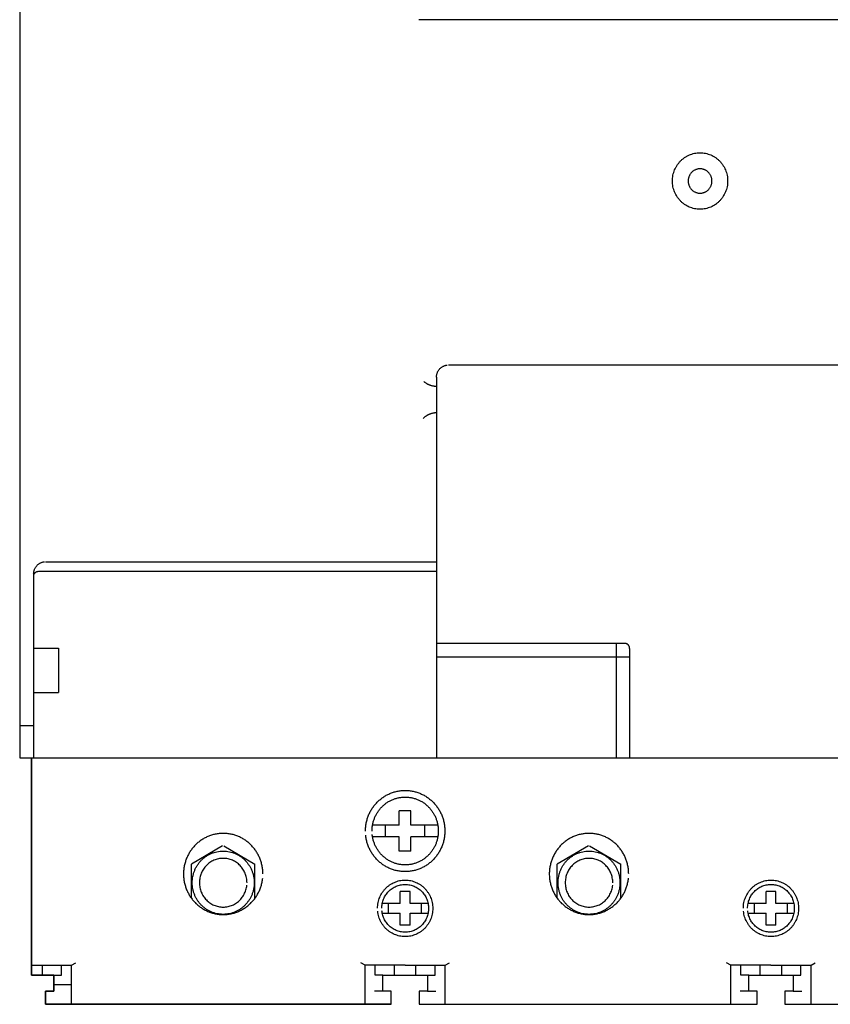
# Model space of a CAD drawing. Header units: centimetres. Extents: x -4250 to -484, y 169 to 6592.
# Tile 121 of 178: x -1181 to -1171, y 4544 to 4556. Entities that reach past the tile are written whole.
import ezdxf

# ---------------------------------------------------------------- set-up
doc = ezdxf.new("R2010")
doc.units = ezdxf.units.CM
doc.layers.add('1', color=7, linetype='Continuous')

# ---------------------------------------------------------------- blocks, each defined once
blk = doc.blocks.new('265957_199770274')
at = {"color": 254}
for p, q in [((0, 21.288), (0, 0)), ((0, 0), (0.147, 0)), ((0.146, -2.674), (0.146, 0)), ((0.147, 0), (0.147, -2.674)), ((0.421, -2.674), (0.146, -2.674)), ((0.147, -2.674), (0.421, -2.674)), ((0.421, -2.674), (0.421, -2.868)), ((0.421, -2.868), (0.421, -2.674)), ((4.472, -2.674), (5.02, -2.674)), ((4.472, -2.868), (4.472, -2.674)), ((5.02, -2.674), (5.02, -2.868)), ((8.976, -2.674), (9.524, -2.674)), ((8.976, -2.868), (8.976, -2.674)), ((9.524, -2.674), (9.524, -2.868)), ((0.317, -2.868), (0.317, -3.031)), ((0.421, -2.868), (0.317, -2.868)), ((0.317, -3.031), (0.317, -2.868)), ((0.317, -2.868), (0.421, -2.868)), ((4.575, -2.868), (4.472, -2.868)), ((4.575, -3.031), (4.575, -2.868)), ((4.917, -2.868), (4.917, -3.031)), ((5.02, -2.868), (4.917, -2.868)), ((9.079, -2.868), (8.976, -2.868)), ((9.079, -3.031), (9.079, -2.868)), ((9.421, -2.868), (9.421, -3.031)), ((9.524, -2.868), (9.421, -2.868)), ((0.317, -3.031), (4.575, -3.031)), ((4.575, -3.031), (0.317, -3.031)), ((4.917, -3.031), (9.079, -3.031)), ((9.421, -3.031), (13.583, -3.031))]:
    blk.add_line(p, q, dxfattribs=at)
at = {"color": 0}
for p, q in [((11.545, 9.084), (4.916, 9.084)), ((11.502, 4.835), (5.278, 4.835)), ((5.132, 4.685), (5.132, 0)), ((0.319, 2.415), (5.132, 2.415)), ((0.172, 2.265), (0.172, 2.235)), ((0.172, 2.235), (0.172, 0)), ((0.233, 2.297), (5.132, 2.297)), ((0.172, 1.351), (0.477, 1.351)), ((0.477, 1.351), (0.477, 0.805)), ((7.449, 1.41), (5.132, 1.41)), ((7.346, 1.41), (7.346, 0)), ((7.51, 1.348), (7.51, 0)), ((7.51, 1.242), (5.132, 1.242)), ((0.172, 0.805), (0.477, 0.805)), ((0, 0.399), (0.172, 0.399)), ((0.147, 0), (18.329, 0)), ((4.674, -0.828), (4.674, -0.65)), ((4.818, -0.65), (4.674, -0.65)), ((4.818, -0.828), (4.818, -0.65)), ((4.674, -0.825), (4.345, -0.825)), ((4.503, -0.972), (4.503, -0.825)), ((5.148, -0.825), (4.818, -0.825)), ((4.99, -0.972), (4.99, -0.825)), ((2.499, -1.081), (2.115, -1.308)), ((2.513, -1.081), (2.897, -1.308)), ((4.674, -0.972), (4.345, -0.972)), ((4.674, -1.148), (4.674, -0.969)), ((4.818, -1.148), (4.818, -0.969)), ((5.148, -0.972), (4.818, -0.972)), ((7.003, -1.081), (6.619, -1.308)), ((7.017, -1.081), (7.401, -1.308)), ((4.818, -1.148), (4.674, -1.148)), ((2.115, -1.727), (2.115, -1.308)), ((2.897, -1.727), (2.897, -1.308)), ((6.619, -1.727), (6.619, -1.308)), ((7.401, -1.727), (7.401, -1.308)), ((4.686, -1.791), (4.686, -1.643)), ((4.806, -1.643), (4.686, -1.643)), ((4.806, -1.791), (4.806, -1.643)), ((9.19, -1.791), (9.19, -1.643)), ((9.31, -1.643), (9.19, -1.643)), ((9.31, -1.791), (9.31, -1.643)), ((4.686, -1.789), (4.465, -1.789)), ((4.543, -1.912), (4.543, -1.789)), ((5.022, -1.789), (4.806, -1.789)), ((4.949, -1.912), (4.949, -1.789)), ((9.19, -1.789), (8.969, -1.789)), ((9.047, -1.912), (9.047, -1.789)), ((9.526, -1.789), (9.31, -1.789)), ((9.453, -1.912), (9.453, -1.789)), ((4.686, -1.912), (4.465, -1.912)), ((4.686, -2.058), (4.686, -1.909)), ((4.806, -2.058), (4.806, -1.909)), ((5.027, -1.912), (4.806, -1.912)), ((9.19, -1.912), (8.969, -1.912)), ((9.19, -2.058), (9.19, -1.909)), ((9.31, -2.058), (9.31, -1.909)), ((9.531, -1.912), (9.31, -1.912)), ((4.806, -2.058), (4.686, -2.058)), ((9.31, -2.058), (9.19, -2.058)), ((0.64, -2.551), (0.692, -2.52)), ((4.252, -2.551), (4.201, -2.52)), ((5.24, -2.551), (5.292, -2.52)), ((8.756, -2.551), (8.704, -2.52)), ((9.744, -2.551), (9.796, -2.52)), ((0.146, -2.551), (0.64, -2.551)), ((0.279, -2.674), (0.279, -2.551)), ((0.516, -2.674), (0.516, -2.551)), ((0.64, -3.031), (0.64, -2.551)), ((4.252, -3.031), (4.252, -2.551)), ((4.746, -2.551), (4.252, -2.551)), ((4.377, -2.674), (4.377, -2.551)), ((4.614, -2.674), (4.614, -2.551)), ((4.746, -2.551), (5.24, -2.551)), ((4.878, -2.674), (4.878, -2.551)), ((5.115, -2.674), (5.115, -2.551)), ((5.24, -3.031), (5.24, -2.551)), ((8.756, -3.031), (8.756, -2.551)), ((9.25, -2.551), (8.756, -2.551)), ((8.881, -2.674), (8.881, -2.551)), ((9.118, -2.674), (9.118, -2.551)), ((9.25, -2.551), (9.744, -2.551)), ((9.382, -2.674), (9.382, -2.551)), ((9.619, -2.674), (9.619, -2.551)), ((9.744, -3.031), (9.744, -2.551)), ((0.421, -2.674), (0.516, -2.674)), ((4.472, -2.674), (4.377, -2.674)), ((4.925, -2.674), (5.019, -2.674)), ((5.02, -2.674), (5.115, -2.674)), ((8.976, -2.674), (8.881, -2.674)), ((9.524, -2.674), (9.619, -2.674)), ((0.421, -2.787), (0.64, -2.787)), ((4.472, -2.868), (4.368, -2.868)), ((5.02, -2.868), (5.124, -2.868)), ((8.976, -2.868), (8.872, -2.868)), ((9.524, -2.868), (9.628, -2.868))]:
    blk.add_line(p, q, dxfattribs=at)
for points, knots in [([(8.037, 7.099), (8.037, 7.087), (8.038, 7.064), (8.043, 7.029), (8.052, 6.996), (8.063, 6.964), (8.078, 6.933), (8.095, 6.905), (8.114, 6.878), (8.136, 6.853), (8.16, 6.831), (8.187, 6.81), (8.215, 6.793), (8.244, 6.778), (8.276, 6.767), (8.309, 6.758), (8.342, 6.753), (8.377, 6.751), (8.412, 6.753), (8.445, 6.758), (8.478, 6.767), (8.509, 6.778), (8.539, 6.793), (8.567, 6.81), (8.594, 6.831), (8.618, 6.853), (8.64, 6.878), (8.659, 6.905), (8.676, 6.933), (8.691, 6.964), (8.702, 6.996), (8.711, 7.029), (8.716, 7.064), (8.717, 7.099), (8.716, 7.135), (8.711, 7.169), (8.702, 7.203), (8.691, 7.235), (8.677, 7.265), (8.659, 7.294), (8.64, 7.321), (8.618, 7.346), (8.594, 7.368), (8.567, 7.388), (8.539, 7.406), (8.509, 7.42), (8.478, 7.432), (8.445, 7.441), (8.412, 7.446), (8.377, 7.448), (8.342, 7.446), (8.309, 7.441), (8.276, 7.432), (8.245, 7.42), (8.215, 7.406), (8.187, 7.388), (8.16, 7.368), (8.136, 7.346), (8.114, 7.321), (8.095, 7.294), (8.078, 7.265), (8.063, 7.235), (8.052, 7.203), (8.043, 7.169), (8.038, 7.135), (8.037, 7.111), (8.037, 7.099)], [0, 0, 0, 0, 0.0031301, 0.0062048, 0.0092299, 0.0122266, 0.0151971, 0.018149, 0.0210908, 0.0240259, 0.0269611, 0.0299059, 0.0328559, 0.0358264, 0.0388254, 0.0418505, 0.0449251, 0.0480553, 0.0511933, 0.0542641, 0.057293, 0.0602809, 0.0632549, 0.0662049, 0.0691498, 0.0720761, 0.0750192, 0.0779586, 0.0809126, 0.083878, 0.0868773, 0.0899005, 0.0929751, 0.0961049, 0.0992465, 0.1023172, 0.105348, 0.10834, 0.1113089, 0.1142629, 0.1172054, 0.1201427, 0.123077, 0.1260219, 0.1289759, 0.1319449, 0.1349368, 0.1379638, 0.1410346, 0.1441722, 0.1473019, 0.1503766, 0.1533997, 0.1564028, 0.1593682, 0.1623222, 0.1652671, 0.1682101, 0.1711394, 0.1740843, 0.1770363, 0.1800103, 0.1829996, 0.1860323, 0.1891031, 0.192245, 0.192245, 0.192245, 0.192245]), ([(8.523, 7.099), (8.523, 7.094), (8.523, 7.084), (8.521, 7.069), (8.517, 7.055), (8.512, 7.041), (8.506, 7.028), (8.499, 7.015), (8.49, 7.004), (8.481, 6.993), (8.47, 6.984), (8.459, 6.975), (8.447, 6.967), (8.434, 6.961), (8.421, 6.956), (8.407, 6.952), (8.392, 6.95), (8.377, 6.949), (8.362, 6.95), (8.347, 6.952), (8.333, 6.956), (8.32, 6.961), (8.307, 6.967), (8.295, 6.975), (8.284, 6.984), (8.273, 6.993), (8.264, 7.004), (8.255, 7.015), (8.248, 7.028), (8.242, 7.041), (8.237, 7.055), (8.233, 7.069), (8.231, 7.084), (8.23, 7.099), (8.231, 7.115), (8.233, 7.13), (8.237, 7.144), (8.242, 7.158), (8.248, 7.171), (8.255, 7.183), (8.264, 7.195), (8.273, 7.206), (8.284, 7.215), (8.295, 7.224), (8.307, 7.231), (8.32, 7.238), (8.333, 7.243), (8.347, 7.246), (8.362, 7.249), (8.377, 7.249), (8.392, 7.249), (8.407, 7.246), (8.421, 7.243), (8.434, 7.238), (8.447, 7.231), (8.459, 7.224), (8.47, 7.215), (8.481, 7.205), (8.49, 7.195), (8.499, 7.183), (8.506, 7.171), (8.512, 7.158), (8.517, 7.144), (8.521, 7.129), (8.523, 7.115), (8.523, 7.104), (8.523, 7.099)], [0, 0, 0, 0, 0.001344, 0.00267031, 0.00396988, 0.00526288, 0.00653779, 0.00780987, 0.00907602, 0.0103496, 0.01160941, 0.01287791, 0.01414459, 0.01542646, 0.01671305, 0.01801839, 0.0193447, 0.02069695, 0.02204527, 0.02337158, 0.02467692, 0.02597091, 0.02724924, 0.02851928, 0.02978779, 0.03105344, 0.03231909, 0.03358759, 0.03485968, 0.03613801, 0.03742829, 0.03872982, 0.04005613, 0.04140052, 0.04275671, 0.04408302, 0.04538836, 0.04667864, 0.04796406, 0.04923615, 0.05050465, 0.05176446, 0.05303803, 0.05430419, 0.05557627, 0.05685118, 0.05814787, 0.05945126, 0.06077757, 0.0621255, 0.06347736, 0.06480367, 0.06610707, 0.06739637, 0.06867483, 0.06994355, 0.07120971, 0.07247748, 0.07374525, 0.0750114, 0.07628349, 0.0775655, 0.07885849, 0.08016189, 0.0814882, 0.08284399, 0.08284399, 0.08284399, 0.08284399]), ([(5.132, 4.685), (5.132, 4.69), (5.132, 4.7), (5.134, 4.715), (5.138, 4.729), (5.143, 4.743), (5.149, 4.756), (5.156, 4.769), (5.165, 4.78), (5.174, 4.791), (5.185, 4.801), (5.196, 4.809), (5.208, 4.817), (5.221, 4.823), (5.234, 4.828), (5.249, 4.832), (5.258, 4.833), (5.263, 4.834)], [0, 0, 0, 0, 0.00135618, 0.00268249, 0.00398784, 0.00527812, 0.00656354, 0.00783358, 0.00910209, 0.01036189, 0.01163547, 0.01290162, 0.01417371, 0.01544862, 0.01674161, 0.01804119, 0.0193675, 0.0193675, 0.0193675, 0.0193675]), ([(5.132, 4.571), (5.128, 4.571), (5.12, 4.571), (5.108, 4.572), (5.097, 4.574), (5.085, 4.576), (5.074, 4.579), (5.063, 4.582), (5.052, 4.585), (5.042, 4.59), (5.032, 4.594), (5.022, 4.599), (5.012, 4.605), (5.003, 4.611), (4.994, 4.618), (4.985, 4.625), (4.98, 4.63), (4.977, 4.632)], [0, 0, 0, 0, 0.00105952, 0.00211758, 0.00316214, 0.0041971, 0.00522462, 0.00624673, 0.00725769, 0.00827103, 0.00927166, 0.01027528, 0.01127198, 0.01227024, 0.01326338, 0.01425646, 0.01524719, 0.01524719, 0.01524719, 0.01524719]), ([(5.132, 4.246), (5.128, 4.246), (5.12, 4.246), (5.108, 4.245), (5.097, 4.244), (5.085, 4.242), (5.074, 4.239), (5.063, 4.236), (5.052, 4.232), (5.042, 4.228), (5.032, 4.223), (5.022, 4.218), (5.012, 4.213), (5.003, 4.206), (4.994, 4.2), (4.985, 4.193), (4.977, 4.185), (4.972, 4.18), (4.969, 4.178)], [0, 0, 0, 0, 0.00105932, 0.00211737, 0.00316092, 0.00419726, 0.00522213, 0.00624639, 0.00725483, 0.0082725, 0.00926987, 0.0102735, 0.01126822, 0.01227073, 0.0132593, 0.01425724, 0.01524797, 0.0162477, 0.0162477, 0.0162477, 0.0162477]), ([(0.172, 2.265), (0.173, 2.27), (0.173, 2.28), (0.175, 2.295), (0.179, 2.309), (0.184, 2.323), (0.19, 2.336), (0.197, 2.349), (0.206, 2.36), (0.215, 2.371), (0.225, 2.381), (0.237, 2.389), (0.249, 2.397), (0.262, 2.403), (0.275, 2.408), (0.289, 2.412), (0.299, 2.413), (0.304, 2.414)], [0, 0, 0, 0, 0.00135618, 0.00268249, 0.00398784, 0.00527307, 0.00655495, 0.00782163, 0.00909013, 0.01034994, 0.01162352, 0.01288967, 0.01416175, 0.01543666, 0.01672966, 0.01802923, 0.01935554, 0.01935554, 0.01935554, 0.01935554]), ([(0.172, 2.235), (0.172, 2.237), (0.173, 2.241), (0.174, 2.248), (0.175, 2.254), (0.177, 2.259), (0.18, 2.265), (0.183, 2.27), (0.186, 2.275), (0.19, 2.279), (0.194, 2.283), (0.199, 2.287), (0.204, 2.29), (0.209, 2.292), (0.215, 2.294), (0.22, 2.296), (0.224, 2.296), (0.226, 2.297)], [0, 0, 0, 0, 0.000563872, 0.001109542, 0.0016548, 0.002181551, 0.002711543, 0.003230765, 0.00375124, 0.004266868, 0.004793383, 0.005313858, 0.005838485, 0.006356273, 0.006893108, 0.007428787, 0.007970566, 0.007970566, 0.007970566, 0.007970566]), ([(7.51, 1.348), (7.51, 1.35), (7.509, 1.355), (7.508, 1.361), (7.507, 1.367), (7.505, 1.372), (7.502, 1.378), (7.499, 1.383), (7.496, 1.388), (7.492, 1.392), (7.488, 1.396), (7.483, 1.4), (7.478, 1.403), (7.473, 1.405), (7.467, 1.407), (7.461, 1.409), (7.457, 1.409), (7.455, 1.41)], [0, 0, 0, 0, 0.000563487, 0.001105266, 0.001644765, 0.002174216, 0.002700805, 0.003225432, 0.003745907, 0.004269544, 0.004793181, 0.005313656, 0.005838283, 0.006364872, 0.006894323, 0.007433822, 0.007975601, 0.007975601, 0.007975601, 0.007975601]), ([(4.258, -0.899), (4.258, -0.882), (4.259, -0.848), (4.267, -0.798), (4.279, -0.75), (4.295, -0.704), (4.316, -0.66), (4.34, -0.619), (4.369, -0.581), (4.4, -0.545), (4.435, -0.513), (4.473, -0.484), (4.513, -0.459), (4.556, -0.438), (4.601, -0.421), (4.648, -0.409), (4.696, -0.401), (4.746, -0.398), (4.796, -0.401), (4.844, -0.409), (4.891, -0.421), (4.936, -0.438), (4.979, -0.459), (5.02, -0.484), (5.057, -0.513), (5.092, -0.545), (5.124, -0.58), (5.152, -0.619), (5.177, -0.66), (5.197, -0.704), (5.214, -0.75), (5.226, -0.798), (5.233, -0.848), (5.235, -0.899), (5.233, -0.95), (5.226, -0.999), (5.214, -1.047), (5.197, -1.093), (5.176, -1.137), (5.152, -1.178), (5.124, -1.217), (5.092, -1.253), (5.057, -1.285), (5.02, -1.314), (4.979, -1.339), (4.936, -1.36), (4.891, -1.377), (4.844, -1.389), (4.796, -1.397), (4.746, -1.399), (4.696, -1.397), (4.648, -1.389), (4.601, -1.377), (4.556, -1.36), (4.513, -1.339), (4.473, -1.314), (4.435, -1.285), (4.4, -1.253), (4.369, -1.217), (4.34, -1.178), (4.316, -1.137), (4.295, -1.093), (4.279, -1.047), (4.266, -0.999), (4.262, -0.966), (4.26, -0.95)], [0, 0, 0, 0, 0.004506, 0.0089225, 0.0132768, 0.0175725, 0.0218426, 0.0260809, 0.0303108, 0.0345221, 0.0387473, 0.0429693, 0.047213, 0.0514726, 0.0557783, 0.060123, 0.0645396, 0.0690334, 0.0735429, 0.0779594, 0.0823118, 0.0866139, 0.0908806, 0.0951208, 0.099346, 0.1035653, 0.1077847, 0.1120122, 0.1162525, 0.1205192, 0.1248176, 0.1291699, 0.1335865, 0.138092, 0.1425858, 0.1470024, 0.1513509, 0.1556567, 0.1599163, 0.1641599, 0.1683875, 0.1726126, 0.176824, 0.1810539, 0.1852942, 0.1895643, 0.193865, 0.1982193, 0.2026359, 0.2071458, 0.21164, 0.2160565, 0.2204032, 0.2247076, 0.2289706, 0.2332143, 0.237441, 0.2416582, 0.2458754, 0.2501053, 0.254347, 0.25861, 0.262913, 0.2672635, 0.2716801, 0.2716801, 0.2716801, 0.2716801]), ([(4.338, -0.899), (4.339, -0.885), (4.339, -0.856), (4.346, -0.815), (4.356, -0.775), (4.37, -0.736), (4.387, -0.7), (4.407, -0.665), (4.431, -0.633), (4.457, -0.603), (4.486, -0.576), (4.518, -0.552), (4.551, -0.531), (4.587, -0.514), (4.625, -0.5), (4.664, -0.489), (4.705, -0.483), (4.746, -0.481), (4.788, -0.483), (4.828, -0.489), (4.868, -0.5), (4.905, -0.514), (4.941, -0.531), (4.975, -0.552), (5.006, -0.576), (5.035, -0.603), (5.062, -0.633), (5.085, -0.665), (5.106, -0.7), (5.123, -0.736), (5.137, -0.775), (5.147, -0.815), (5.153, -0.856), (5.155, -0.899), (5.153, -0.941), (5.147, -0.983), (5.136, -1.023), (5.123, -1.061), (5.106, -1.098), (5.085, -1.132), (5.061, -1.164), (5.035, -1.194), (5.006, -1.221), (4.975, -1.245), (4.941, -1.266), (4.905, -1.284), (4.867, -1.298), (4.828, -1.308), (4.788, -1.315), (4.746, -1.317), (4.705, -1.315), (4.664, -1.308), (4.625, -1.298), (4.587, -1.284), (4.551, -1.266), (4.518, -1.245), (4.486, -1.221), (4.457, -1.194), (4.431, -1.164), (4.407, -1.132), (4.387, -1.098), (4.37, -1.061), (4.356, -1.023), (4.346, -0.983), (4.342, -0.955), (4.34, -0.941)], [0, 0, 0, 0, 0.0037648, 0.0074525, 0.0110868, 0.0146751, 0.0182426, 0.0217813, 0.0253112, 0.0288258, 0.0323542, 0.0358809, 0.0394231, 0.0429836, 0.0465769, 0.0502064, 0.0538941, 0.0576467, 0.061415, 0.0651027, 0.0687361, 0.0723294, 0.075897, 0.0794358, 0.0829657, 0.0864911, 0.0900137, 0.0935436, 0.0970823, 0.1006464, 0.1042361, 0.1078694, 0.1115571, 0.1153215, 0.1190741, 0.1227618, 0.1263913, 0.1299883, 0.1335488, 0.1370909, 0.1406177, 0.144149, 0.1476691, 0.1511991, 0.1547378, 0.1583088, 0.1619008, 0.1655351, 0.1692234, 0.1729921, 0.1767451, 0.1804334, 0.1840639, 0.1876559, 0.1912198, 0.194762, 0.1982887, 0.2018118, 0.2053351, 0.2088619, 0.212404, 0.2159679, 0.2195636, 0.2231941, 0.2268818, 0.2268818, 0.2268818, 0.2268818]), ([(2.994, -1.427), (2.994, -1.41), (2.993, -1.377), (2.985, -1.327), (2.973, -1.279), (2.957, -1.233), (2.936, -1.189), (2.912, -1.148), (2.884, -1.109), (2.852, -1.074), (2.817, -1.041), (2.779, -1.013), (2.739, -0.987), (2.696, -0.966), (2.651, -0.949), (2.604, -0.937), (2.556, -0.93), (2.506, -0.927), (2.456, -0.93), (2.408, -0.937), (2.361, -0.949), (2.316, -0.966), (2.273, -0.987), (2.233, -1.013), (2.195, -1.041), (2.16, -1.074), (2.128, -1.109), (2.1, -1.148), (2.076, -1.189), (2.055, -1.233), (2.039, -1.279), (2.026, -1.327), (2.019, -1.377), (2.016, -1.427), (2.019, -1.478), (2.026, -1.528), (2.039, -1.576), (2.055, -1.622), (2.076, -1.666), (2.1, -1.707), (2.129, -1.746), (2.16, -1.781), (2.195, -1.813), (2.232, -1.842), (2.273, -1.867), (2.316, -1.889), (2.361, -1.905), (2.408, -1.918), (2.456, -1.925), (2.506, -1.928), (2.556, -1.925), (2.604, -1.918), (2.651, -1.905), (2.696, -1.889), (2.739, -1.867), (2.78, -1.842), (2.817, -1.813), (2.852, -1.781), (2.884, -1.746), (2.912, -1.707), (2.936, -1.666), (2.957, -1.622), (2.973, -1.576), (2.986, -1.528), (2.99, -1.495), (2.992, -1.478)], [0, 0, 0, 0, 0.0045056, 0.0089221, 0.0132745, 0.0175729, 0.0218395, 0.0260798, 0.030305, 0.0345243, 0.0387436, 0.0429689, 0.0472091, 0.0514758, 0.0557742, 0.0601265, 0.0645431, 0.0690487, 0.0735425, 0.077959, 0.0823076, 0.0866133, 0.0908729, 0.0951166, 0.0993418, 0.1035669, 0.1077783, 0.1120082, 0.1162485, 0.1205186, 0.1248156, 0.1291699, 0.1335864, 0.1380924, 0.1425866, 0.1470032, 0.1513537, 0.1556581, 0.1599211, 0.1641647, 0.1683947, 0.1726118, 0.176829, 0.181059, 0.1853026, 0.1895656, 0.19387, 0.1982205, 0.2026371, 0.2071313, 0.2116373, 0.2160538, 0.2204081, 0.2247051, 0.2289752, 0.2332155, 0.2374454, 0.2416568, 0.2458819, 0.2501071, 0.2543508, 0.2586104, 0.2629161, 0.2672647, 0.2716812, 0.2716812, 0.2716812, 0.2716812]), ([(7.498, -1.427), (7.498, -1.41), (7.497, -1.377), (7.489, -1.327), (7.477, -1.279), (7.461, -1.233), (7.44, -1.189), (7.416, -1.148), (7.387, -1.109), (7.356, -1.074), (7.321, -1.041), (7.283, -1.013), (7.243, -0.987), (7.2, -0.966), (7.155, -0.949), (7.108, -0.937), (7.06, -0.93), (7.01, -0.927), (6.96, -0.93), (6.912, -0.937), (6.865, -0.949), (6.82, -0.966), (6.777, -0.987), (6.736, -1.013), (6.699, -1.041), (6.664, -1.074), (6.632, -1.109), (6.604, -1.148), (6.58, -1.189), (6.559, -1.233), (6.543, -1.279), (6.53, -1.327), (6.523, -1.377), (6.52, -1.427), (6.523, -1.478), (6.53, -1.528), (6.543, -1.576), (6.559, -1.622), (6.58, -1.666), (6.604, -1.707), (6.632, -1.746), (6.664, -1.781), (6.699, -1.813), (6.736, -1.842), (6.777, -1.867), (6.82, -1.889), (6.865, -1.905), (6.912, -1.918), (6.96, -1.925), (7.01, -1.928), (7.06, -1.925), (7.108, -1.918), (7.155, -1.905), (7.2, -1.889), (7.243, -1.867), (7.283, -1.842), (7.321, -1.813), (7.356, -1.781), (7.387, -1.746), (7.416, -1.707), (7.44, -1.666), (7.461, -1.622), (7.477, -1.576), (7.489, -1.528), (7.494, -1.495), (7.496, -1.478)], [0, 0, 0, 0, 0.0045056, 0.0089221, 0.0132745, 0.0175742, 0.0218409, 0.0260812, 0.0303088, 0.0345281, 0.0387445, 0.0429697, 0.0472099, 0.0514766, 0.055775, 0.0601235, 0.0645362, 0.0690418, 0.0735356, 0.0779521, 0.0823007, 0.0866064, 0.090866, 0.0951097, 0.0993349, 0.10356, 0.1077714, 0.1120013, 0.1162416, 0.1205117, 0.1248087, 0.129163, 0.1335795, 0.1380855, 0.1425797, 0.1469963, 0.1513468, 0.1556512, 0.1599142, 0.1641578, 0.1683878, 0.1726049, 0.1768221, 0.1810521, 0.1852957, 0.1895587, 0.1938631, 0.1982136, 0.2026302, 0.2071244, 0.2116304, 0.216043, 0.2203935, 0.2246905, 0.2289606, 0.2332009, 0.2374308, 0.2416393, 0.2458644, 0.250092, 0.2543356, 0.2585952, 0.2629023, 0.2672509, 0.2716674, 0.2716674, 0.2716674, 0.2716674]), ([(2.887, -1.535), (2.887, -1.522), (2.886, -1.495), (2.88, -1.457), (2.871, -1.419), (2.858, -1.383), (2.842, -1.349), (2.822, -1.317), (2.8, -1.287), (2.776, -1.259), (2.749, -1.234), (2.719, -1.211), (2.688, -1.192), (2.654, -1.175), (2.619, -1.162), (2.583, -1.153), (2.545, -1.147), (2.506, -1.145), (2.467, -1.147), (2.429, -1.153), (2.393, -1.162), (2.357, -1.175), (2.324, -1.192), (2.293, -1.211), (2.263, -1.234), (2.236, -1.259), (2.211, -1.287), (2.189, -1.317), (2.17, -1.349), (2.154, -1.383), (2.141, -1.419), (2.132, -1.457), (2.126, -1.495), (2.124, -1.535), (2.126, -1.575), (2.132, -1.614), (2.141, -1.651), (2.154, -1.687), (2.17, -1.721), (2.189, -1.753), (2.211, -1.783), (2.236, -1.811), (2.263, -1.836), (2.293, -1.859), (2.324, -1.878), (2.357, -1.895), (2.393, -1.908), (2.429, -1.917), (2.467, -1.923), (2.506, -1.925), (2.545, -1.923), (2.583, -1.917), (2.619, -1.908), (2.654, -1.895), (2.688, -1.878), (2.719, -1.859), (2.749, -1.836), (2.776, -1.811), (2.8, -1.783), (2.822, -1.753), (2.842, -1.721), (2.858, -1.687), (2.871, -1.651), (2.88, -1.614), (2.886, -1.575), (2.887, -1.548), (2.887, -1.535)], [0, 0, 0, 0, 0.0035161, 0.006961, 0.0103585, 0.0137103, 0.0170385, 0.0203476, 0.0236445, 0.0269329, 0.0302213, 0.0335182, 0.0368274, 0.0401555, 0.043506, 0.0469035, 0.0503445, 0.0538606, 0.0573649, 0.0608137, 0.0642073, 0.0675652, 0.0708863, 0.0741988, 0.0774957, 0.0807899, 0.084073, 0.0873722, 0.0906794, 0.0940109, 0.0973614, 0.1007598, 0.1042048, 0.1077213, 0.1112259, 0.1146748, 0.1180656, 0.1214235, 0.1247479, 0.1280584, 0.1313576, 0.1346466, 0.1379355, 0.1412324, 0.1445429, 0.1478673, 0.1512239, 0.1546185, 0.1580673, 0.161572, 0.1650885, 0.1685295, 0.171928, 0.1752771, 0.1786087, 0.1819158, 0.1852127, 0.1884958, 0.19179, 0.1950869, 0.1983994, 0.2017204, 0.2050797, 0.2084695, 0.2119183, 0.2154226, 0.2154226, 0.2154226, 0.2154226]), ([(7.391, -1.535), (7.391, -1.522), (7.39, -1.495), (7.384, -1.457), (7.375, -1.419), (7.361, -1.383), (7.346, -1.349), (7.326, -1.317), (7.304, -1.287), (7.28, -1.259), (7.253, -1.234), (7.223, -1.211), (7.192, -1.192), (7.158, -1.175), (7.123, -1.162), (7.087, -1.153), (7.049, -1.147), (7.01, -1.145), (6.971, -1.147), (6.933, -1.153), (6.897, -1.162), (6.861, -1.175), (6.828, -1.192), (6.797, -1.211), (6.767, -1.234), (6.74, -1.259), (6.715, -1.287), (6.693, -1.317), (6.674, -1.349), (6.658, -1.383), (6.645, -1.419), (6.636, -1.457), (6.63, -1.495), (6.628, -1.535), (6.63, -1.575), (6.636, -1.614), (6.645, -1.651), (6.658, -1.687), (6.674, -1.721), (6.693, -1.753), (6.715, -1.783), (6.74, -1.811), (6.767, -1.836), (6.797, -1.859), (6.828, -1.878), (6.861, -1.895), (6.897, -1.908), (6.933, -1.917), (6.971, -1.923), (7.01, -1.925), (7.049, -1.923), (7.087, -1.917), (7.123, -1.908), (7.158, -1.895), (7.192, -1.878), (7.223, -1.859), (7.253, -1.836), (7.28, -1.811), (7.304, -1.783), (7.326, -1.753), (7.345, -1.721), (7.362, -1.687), (7.374, -1.651), (7.384, -1.614), (7.39, -1.575), (7.391, -1.548), (7.391, -1.535)], [0, 0, 0, 0, 0.0035161, 0.006961, 0.0103585, 0.0137103, 0.0170385, 0.0203476, 0.0236445, 0.0269329, 0.0302213, 0.0335182, 0.0368307, 0.0401588, 0.0435094, 0.0469068, 0.0503479, 0.05386, 0.0573643, 0.0608131, 0.0642068, 0.0675647, 0.0708857, 0.0741982, 0.0774951, 0.0807922, 0.0840754, 0.0873746, 0.0906817, 0.0940132, 0.0973637, 0.1007622, 0.1042071, 0.1077236, 0.1112283, 0.1146771, 0.1180679, 0.1214258, 0.1247503, 0.1280608, 0.13136, 0.1346489, 0.1379408, 0.1412377, 0.1445482, 0.1478726, 0.1512291, 0.1546238, 0.1580726, 0.1615773, 0.1650898, 0.1685309, 0.1719293, 0.1752785, 0.17861, 0.1819205, 0.1852173, 0.1885005, 0.1917947, 0.1950916, 0.1984041, 0.2017251, 0.2050844, 0.2084742, 0.211923, 0.2154273, 0.2154273, 0.2154273, 0.2154273]), ([(2.799, -1.535), (2.799, -1.525), (2.798, -1.505), (2.794, -1.475), (2.786, -1.446), (2.776, -1.418), (2.764, -1.392), (2.749, -1.367), (2.733, -1.344), (2.713, -1.323), (2.693, -1.303), (2.67, -1.286), (2.646, -1.271), (2.62, -1.258), (2.593, -1.248), (2.565, -1.241), (2.536, -1.236), (2.506, -1.235), (2.476, -1.236), (2.447, -1.241), (2.419, -1.248), (2.392, -1.258), (2.366, -1.271), (2.342, -1.286), (2.319, -1.303), (2.298, -1.323), (2.28, -1.344), (2.263, -1.367), (2.248, -1.392), (2.235, -1.418), (2.226, -1.446), (2.218, -1.475), (2.214, -1.505), (2.212, -1.535), (2.214, -1.566), (2.218, -1.595), (2.226, -1.624), (2.235, -1.652), (2.248, -1.678), (2.263, -1.703), (2.28, -1.726), (2.298, -1.747), (2.319, -1.767), (2.342, -1.784), (2.366, -1.799), (2.392, -1.812), (2.419, -1.822), (2.447, -1.829), (2.476, -1.834), (2.506, -1.835), (2.536, -1.834), (2.565, -1.829), (2.593, -1.822), (2.62, -1.812), (2.646, -1.799), (2.67, -1.784), (2.693, -1.767), (2.714, -1.747), (2.732, -1.726), (2.749, -1.703), (2.764, -1.678), (2.776, -1.652), (2.786, -1.624), (2.794, -1.595), (2.796, -1.576), (2.798, -1.566)], [0, 0, 0, 0, 0.0027078, 0.0053566, 0.0079691, 0.01055, 0.0131122, 0.0156564, 0.018191, 0.0207242, 0.0232573, 0.0257943, 0.0283351, 0.0308973, 0.0334782, 0.0360869, 0.0387357, 0.0414396, 0.0441356, 0.0467843, 0.0493893, 0.0519776, 0.0545291, 0.0570766, 0.0596105, 0.0621494, 0.0646746, 0.0672116, 0.0697537, 0.072321, 0.0748979, 0.0775124, 0.0801611, 0.0828694, 0.0855658, 0.0882145, 0.0908214, 0.0934057, 0.0959623, 0.0985078, 0.1010417, 0.1035727, 0.1061037, 0.1086376, 0.1111831, 0.1137397, 0.116324, 0.1189309, 0.1215796, 0.124276, 0.1269803, 0.1296291, 0.1322397, 0.1348166, 0.1373839, 0.1399227, 0.1424597, 0.1449848, 0.1475238, 0.1500553, 0.1526028, 0.1551543, 0.1577427, 0.1603476, 0.1629963, 0.1629963, 0.1629963, 0.1629963]), ([(7.303, -1.535), (7.303, -1.525), (7.302, -1.505), (7.297, -1.475), (7.29, -1.446), (7.28, -1.418), (7.268, -1.392), (7.253, -1.367), (7.236, -1.344), (7.217, -1.323), (7.197, -1.303), (7.174, -1.286), (7.15, -1.271), (7.124, -1.258), (7.097, -1.248), (7.069, -1.241), (7.04, -1.236), (7.01, -1.235), (6.98, -1.236), (6.951, -1.241), (6.923, -1.248), (6.896, -1.258), (6.87, -1.271), (6.846, -1.286), (6.823, -1.303), (6.802, -1.323), (6.783, -1.344), (6.766, -1.367), (6.752, -1.392), (6.739, -1.418), (6.729, -1.446), (6.722, -1.475), (6.718, -1.505), (6.716, -1.535), (6.718, -1.566), (6.722, -1.595), (6.729, -1.624), (6.739, -1.652), (6.752, -1.678), (6.766, -1.703), (6.783, -1.726), (6.802, -1.747), (6.823, -1.767), (6.846, -1.784), (6.87, -1.799), (6.896, -1.812), (6.923, -1.822), (6.951, -1.829), (6.98, -1.834), (7.01, -1.835), (7.04, -1.834), (7.069, -1.829), (7.097, -1.822), (7.124, -1.812), (7.15, -1.799), (7.174, -1.784), (7.197, -1.767), (7.217, -1.747), (7.236, -1.726), (7.253, -1.703), (7.268, -1.678), (7.28, -1.652), (7.29, -1.624), (7.298, -1.595), (7.3, -1.576), (7.301, -1.566)], [0, 0, 0, 0, 0.0027078, 0.0053566, 0.0079691, 0.01055, 0.0131122, 0.0156564, 0.018191, 0.0207242, 0.0232573, 0.0257943, 0.0283351, 0.0308973, 0.0334782, 0.0360869, 0.0387357, 0.0414396, 0.0441356, 0.0467843, 0.0493931, 0.0519814, 0.0545365, 0.057084, 0.059621, 0.06216, 0.0646851, 0.0672221, 0.0697643, 0.0723316, 0.0749098, 0.0775243, 0.080173, 0.0828812, 0.0855777, 0.0882264, 0.0908333, 0.0934189, 0.0959755, 0.098521, 0.1010549, 0.1035859, 0.1061169, 0.1086539, 0.1111994, 0.1137596, 0.1163439, 0.1189546, 0.1216033, 0.1242997, 0.127004, 0.1296528, 0.1322635, 0.1348403, 0.1374076, 0.1399464, 0.1424834, 0.1450086, 0.1475475, 0.150079, 0.1526265, 0.1551781, 0.1577664, 0.1603713, 0.16302, 0.16302, 0.16302, 0.16302]), ([(4.406, -1.85), (4.407, -1.839), (4.407, -1.815), (4.413, -1.78), (4.421, -1.747), (4.432, -1.715), (4.447, -1.684), (4.464, -1.656), (4.483, -1.629), (4.505, -1.604), (4.53, -1.582), (4.556, -1.562), (4.584, -1.544), (4.614, -1.53), (4.645, -1.518), (4.678, -1.509), (4.711, -1.504), (4.746, -1.502), (4.781, -1.504), (4.815, -1.509), (4.847, -1.518), (4.879, -1.53), (4.908, -1.544), (4.936, -1.562), (4.963, -1.582), (4.987, -1.604), (5.009, -1.629), (5.028, -1.656), (5.046, -1.684), (5.06, -1.715), (5.071, -1.747), (5.08, -1.78), (5.085, -1.815), (5.087, -1.85), (5.085, -1.886), (5.08, -1.92), (5.071, -1.954), (5.06, -1.986), (5.046, -2.016), (5.028, -2.045), (5.009, -2.072), (4.987, -2.097), (4.963, -2.119), (4.936, -2.139), (4.908, -2.157), (4.879, -2.171), (4.847, -2.183), (4.815, -2.192), (4.781, -2.197), (4.746, -2.199), (4.711, -2.197), (4.678, -2.192), (4.645, -2.183), (4.614, -2.171), (4.584, -2.157), (4.556, -2.139), (4.53, -2.119), (4.505, -2.097), (4.484, -2.072), (4.464, -2.045), (4.447, -2.016), (4.432, -1.986), (4.421, -1.954), (4.412, -1.92), (4.409, -1.897), (4.408, -1.886)], [0, 0, 0, 0, 0.003138, 0.0062088, 0.0092415, 0.0122294, 0.0152035, 0.01815, 0.0210949, 0.0240213, 0.0269644, 0.0299014, 0.0328534, 0.0358152, 0.0388132, 0.0418325, 0.0449033, 0.0480291, 0.0511707, 0.0542414, 0.0572722, 0.0602628, 0.0632317, 0.0661837, 0.0691239, 0.0720582, 0.0749926, 0.0779351, 0.0808837, 0.0838526, 0.0868446, 0.0898754, 0.0929462, 0.0960838, 0.0992135, 0.1022882, 0.1053113, 0.1083107, 0.1112761, 0.114228, 0.1171706, 0.1201136, 0.12304, 0.1259849, 0.1289369, 0.1319109, 0.1349002, 0.1379329, 0.1410037, 0.1441456, 0.1472718, 0.1503426, 0.1533639, 0.1563606, 0.1593275, 0.1622795, 0.1652212, 0.1681564, 0.1710915, 0.1740364, 0.1769863, 0.1799568, 0.1829521, 0.1859772, 0.1890519, 0.1890519, 0.1890519, 0.1890519]), ([(4.458, -1.85), (4.459, -1.84), (4.459, -1.82), (4.464, -1.791), (4.471, -1.763), (4.481, -1.736), (4.493, -1.71), (4.507, -1.686), (4.524, -1.663), (4.542, -1.642), (4.563, -1.623), (4.585, -1.606), (4.609, -1.591), (4.634, -1.579), (4.661, -1.569), (4.688, -1.562), (4.717, -1.557), (4.746, -1.556), (4.775, -1.557), (4.804, -1.562), (4.832, -1.569), (4.858, -1.579), (4.884, -1.591), (4.907, -1.606), (4.93, -1.623), (4.95, -1.642), (4.969, -1.663), (4.985, -1.686), (5, -1.71), (5.012, -1.736), (5.021, -1.763), (5.029, -1.791), (5.033, -1.82), (5.034, -1.85), (5.033, -1.88), (5.029, -1.91), (5.021, -1.938), (5.012, -1.965), (5, -1.991), (4.985, -2.015), (4.969, -2.038), (4.95, -2.059), (4.929, -2.078), (4.907, -2.095), (4.883, -2.109), (4.858, -2.122), (4.832, -2.132), (4.804, -2.139), (4.775, -2.143), (4.746, -2.145), (4.717, -2.143), (4.688, -2.139), (4.661, -2.132), (4.634, -2.122), (4.609, -2.109), (4.585, -2.095), (4.563, -2.078), (4.542, -2.059), (4.524, -2.038), (4.507, -2.015), (4.493, -1.991), (4.481, -1.965), (4.471, -1.938), (4.464, -1.91), (4.461, -1.89), (4.46, -1.88)], [0, 0, 0, 0, 0.0026532, 0.005254, 0.0078198, 0.0103469, 0.0128614, 0.0153576, 0.0178497, 0.0203275, 0.022819, 0.0253057, 0.0278073, 0.0303148, 0.0328506, 0.0354078, 0.0380086, 0.0406496, 0.0433103, 0.0459111, 0.0484798, 0.0510119, 0.0535265, 0.0560248, 0.0585145, 0.0610003, 0.063486, 0.0659758, 0.068474, 0.0709851, 0.0735135, 0.0760783, 0.0786786, 0.0813314, 0.0839802, 0.0865805, 0.0891415, 0.0916773, 0.0941848, 0.0966831, 0.0991697, 0.1016612, 0.104139, 0.1066311, 0.1091273, 0.1116454, 0.1141762, 0.1167458, 0.119346, 0.1220071, 0.1246484, 0.1272487, 0.1298069, 0.1323414, 0.1348523, 0.1373519, 0.1398408, 0.1423244, 0.1448081, 0.147297, 0.1497932, 0.1523042, 0.1548387, 0.1574006, 0.1600015, 0.1600015, 0.1600015, 0.1600015]), ([(8.91, -1.85), (8.91, -1.839), (8.911, -1.815), (8.916, -1.78), (8.925, -1.747), (8.936, -1.715), (8.951, -1.684), (8.968, -1.656), (8.987, -1.629), (9.009, -1.604), (9.033, -1.582), (9.06, -1.562), (9.088, -1.544), (9.118, -1.53), (9.149, -1.518), (9.182, -1.509), (9.215, -1.504), (9.25, -1.502), (9.285, -1.504), (9.318, -1.509), (9.351, -1.518), (9.382, -1.53), (9.412, -1.544), (9.44, -1.562), (9.467, -1.582), (9.491, -1.604), (9.513, -1.629), (9.532, -1.656), (9.55, -1.684), (9.564, -1.715), (9.575, -1.747), (9.584, -1.78), (9.589, -1.815), (9.59, -1.85), (9.589, -1.886), (9.584, -1.92), (9.575, -1.954), (9.564, -1.986), (9.549, -2.016), (9.532, -2.045), (9.513, -2.072), (9.491, -2.097), (9.467, -2.119), (9.44, -2.139), (9.412, -2.157), (9.383, -2.171), (9.351, -2.183), (9.318, -2.192), (9.285, -2.197), (9.25, -2.199), (9.215, -2.197), (9.182, -2.192), (9.149, -2.183), (9.118, -2.171), (9.088, -2.157), (9.06, -2.139), (9.034, -2.119), (9.009, -2.097), (8.987, -2.072), (8.968, -2.045), (8.951, -2.016), (8.936, -1.986), (8.925, -1.954), (8.916, -1.92), (8.913, -1.897), (8.912, -1.886)], [0, 0, 0, 0, 0.003138, 0.0062088, 0.0092415, 0.0122308, 0.0152048, 0.0181534, 0.0210983, 0.0240247, 0.0269678, 0.0299048, 0.0328568, 0.0358221, 0.0388201, 0.0418433, 0.044914, 0.0480399, 0.0511814, 0.0542522, 0.057283, 0.0602736, 0.0632425, 0.0661945, 0.0691346, 0.072069, 0.0750033, 0.0779459, 0.0808945, 0.0838634, 0.0868554, 0.0898861, 0.0929569, 0.0960945, 0.0992243, 0.102299, 0.1053221, 0.1083214, 0.1112868, 0.1142388, 0.1171813, 0.1201244, 0.1230508, 0.1259957, 0.1289476, 0.1319217, 0.1349109, 0.1379437, 0.1410144, 0.1441564, 0.1472826, 0.1503534, 0.1533785, 0.1563751, 0.1593456, 0.1622976, 0.1652393, 0.1681745, 0.1711096, 0.1740545, 0.1770065, 0.179977, 0.1829736, 0.1859987, 0.1890734, 0.1890734, 0.1890734, 0.1890734]), ([(8.962, -1.85), (8.963, -1.84), (8.963, -1.82), (8.968, -1.791), (8.975, -1.763), (8.984, -1.736), (8.997, -1.71), (9.011, -1.686), (9.028, -1.663), (9.046, -1.642), (9.067, -1.623), (9.089, -1.606), (9.113, -1.591), (9.138, -1.579), (9.164, -1.569), (9.192, -1.562), (9.221, -1.557), (9.25, -1.556), (9.279, -1.557), (9.308, -1.562), (9.336, -1.569), (9.362, -1.579), (9.387, -1.591), (9.411, -1.606), (9.433, -1.623), (9.454, -1.642), (9.472, -1.663), (9.489, -1.686), (9.504, -1.71), (9.516, -1.736), (9.525, -1.763), (9.532, -1.791), (9.537, -1.82), (9.538, -1.85), (9.537, -1.88), (9.532, -1.91), (9.525, -1.938), (9.516, -1.965), (9.504, -1.991), (9.489, -2.015), (9.472, -2.038), (9.454, -2.059), (9.433, -2.078), (9.411, -2.095), (9.387, -2.109), (9.362, -2.122), (9.336, -2.132), (9.308, -2.139), (9.279, -2.143), (9.25, -2.145), (9.221, -2.143), (9.192, -2.139), (9.164, -2.132), (9.138, -2.122), (9.113, -2.109), (9.089, -2.095), (9.067, -2.078), (9.046, -2.059), (9.028, -2.038), (9.011, -2.015), (8.997, -1.991), (8.984, -1.965), (8.975, -1.938), (8.968, -1.91), (8.965, -1.89), (8.964, -1.88)], [0, 0, 0, 0, 0.0026532, 0.005254, 0.0078198, 0.0103469, 0.0128614, 0.0153576, 0.0178497, 0.0203275, 0.022819, 0.0253057, 0.0278073, 0.0303148, 0.0328506, 0.0354078, 0.0380086, 0.0406536, 0.0433142, 0.0459151, 0.0484799, 0.0510083, 0.0535229, 0.0560212, 0.058511, 0.0609967, 0.0634824, 0.0659722, 0.0684704, 0.0709815, 0.0735099, 0.0760748, 0.0786756, 0.0813284, 0.0839772, 0.0865781, 0.0891391, 0.0916749, 0.0941824, 0.0966807, 0.0991673, 0.1016588, 0.1041366, 0.1066287, 0.109125, 0.111643, 0.1141701, 0.1167359, 0.1193361, 0.1219972, 0.1246425, 0.1272427, 0.1298009, 0.1323354, 0.1348463, 0.1373459, 0.1398349, 0.1423185, 0.1448021, 0.1472911, 0.1497873, 0.1522982, 0.1548327, 0.1573947, 0.1599955, 0.1599955, 0.1599955, 0.1599955])]:
    blk.add_open_spline(points, degree=3, knots=knots, dxfattribs=at)
at = {"flags": 1}
for tag, p in [('BD', (20.093, 12.242)), ('NK', (20.093, 10.25)), ('TYP', (20.093, 8.65)), ('PO', (20.093, 7.112))]:
    blk.add_attdef(tag, p, '', height=1, dxfattribs=at)

msp = doc.modelspace()

# ---------------------------------------------------------------- block references
at = {"layer": '1'}
msp.add_blockref('265957_199770274', (-1180.7811, 4547.0556), dxfattribs=at)

doc.saveas('drawing.dxf')
